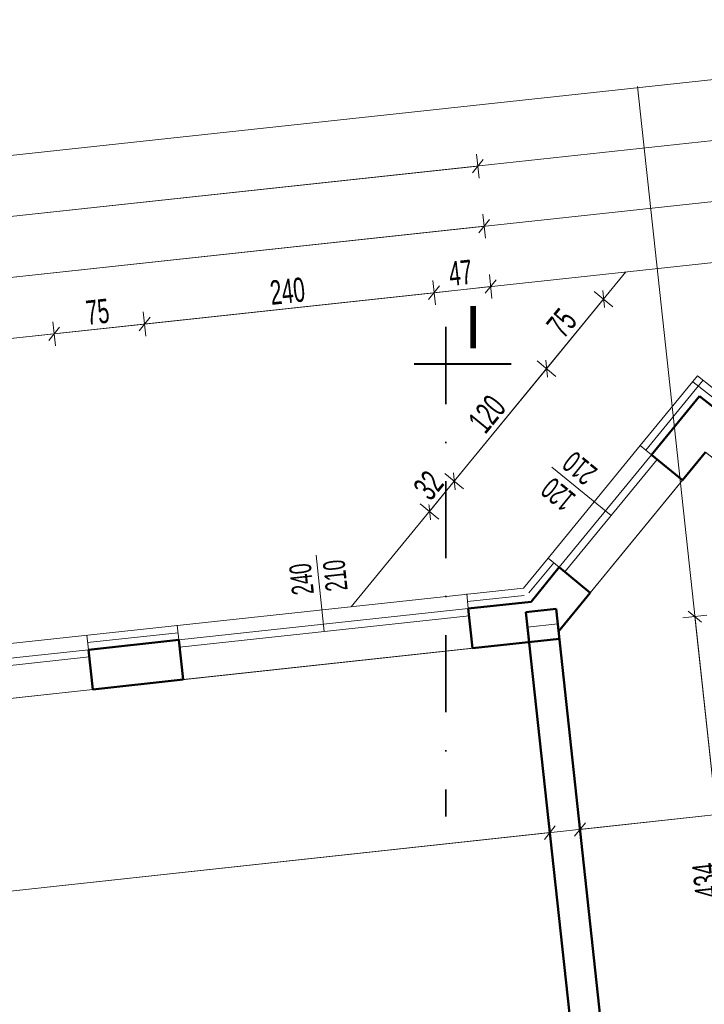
# Model space of a CAD drawing. Header units: millimetres. Extents: x 72202 to 304796, y 21658 to 519946.
# Tile 57 of 139: x 195293 to 195857, y 209859 to 210671. Entities that reach past the tile are written whole.
import ezdxf

# ---------------------------------------------------------------- set-up
doc = ezdxf.new("R2010")
doc.units = ezdxf.units.MM
doc.linetypes.add('ACAD_ISO10W100', pattern=[18.5, 12, -3, 0.5, -3])
doc.linetypes.add('DASHDOT', pattern=[25.4, 12.7, -6.35, 0, -6.35])
doc.layers.get('0').update_dxf_attribs({"color": 253})
doc.layers.get('Defpoints').update_dxf_attribs({"color": 253})
for name, color, linetype, lineweight in [('DRZWI I OKNA OPISY', 253, 'Continuous', 9), ('kreskowanie', 253, 'Continuous', 5), ('linia - gruba - projektowana', 253, 'Continuous', 50), ('LINIA CIENKA', 7, 'Continuous', 13), ('LINIA KRESKOWANIE', 253, 'Continuous', 5), ('LINIA WYMIAROWANIE', 253, 'Continuous', 9), ('ściana_istniejąca', 253, 'Continuous', 35)]:
    doc.layers.add(name, color=color, linetype=linetype, lineweight=lineweight)
doc.layers.add('LINIA-NIE DRUKOWAĆ', color=253, linetype='Continuous', lineweight=20, plot=False)
doc.styles.add('simplex', font='arial.ttf')
doc.styles.get("Standard").update_dxf_attribs({"font": 'ARIALN.TTF', "width": 0.75})
doc.linetypes.add('GRADZINOWANIE', pattern='A,0.00254,-2.54,[134,ltypeshp.shx,S=2.54,R=0,X=-2.54,Y=0],-5.08,[134,ltypeshp.shx,S=2.54,R=180,X=2.54,Y=0],-2.54', length=10.16254)
doc.dimstyles.new('sebek100', dxfattribs={"dimtxt": 17, "dimasz": 10, "dimexe": 10, "dimexo": 20, "dimgap": 4, "dimtad": 1, "dimrnd": 0.5, "dimtxsty": 'Standard', "dimblk": 'OBLIQUE', "dimcen": 8, "dimclre": 1, "dimazin": 0, "dimtm": 1e-09, "dimtfac": 1, "dimtix": 1, "dimtmove": 1, "dimatfit": 3, "dimldrblk": 'zas', "dimfxl": 10, "dimfxlon": 1, "dimtolj": 2, "dimlwd": -1, "dimlwe": -1, "dimarcsym": 0})

# ---------------------------------------------------------------- blocks, each defined once
blk = doc.blocks.new('_Oblique')
at = {"color": 0, "linetype": 'ByBlock', "lineweight": -2}
blk.add_line((-0.5, -0.5), (0.5, 0.5), dxfattribs=at)
blk = doc.blocks.new('*D255')
at = {"layer": 'Defpoints', "color": 0, "lineweight": -3, "ltscale": 1.2, "transparency": 16777216}
blk.add_point((195765.29, 221218.85), dxfattribs=at)
at = {"layer": 'LINIA WYMIAROWANIE', "color": 1, "ltscale": 1.2, "transparency": 16777216}
for p, q in [((195765.29, 41859.9), (195765.29, 41844.9)), ((195793.29, 41854.9), (195793.29, 41844.9))]:
    blk.add_line(p, q, dxfattribs=at)
at = {"layer": 'LINIA WYMIAROWANIE', "color": 0, "ltscale": 1.2, "transparency": 16777216}
blk.add_line((195793.29, 41854.9), (195765.29, 41854.9), dxfattribs=at)
at = {"layer": 'LINIA WYMIAROWANIE', "color": 0, "ltscale": 1.2, "transparency": 16777216, "xscale": 10, "yscale": 10, "zscale": 10, "rotation": 180}
blk.add_blockref('_Oblique', (195765.29, 41854.9), dxfattribs=at)
at = {"layer": 'LINIA WYMIAROWANIE', "color": 0, "ltscale": 1.2, "transparency": 16777216, "xscale": 10, "yscale": 10, "zscale": 10}
blk.add_blockref('_Oblique', (195793.29, 41854.9), dxfattribs=at)
at = {"layer": 'LINIA WYMIAROWANIE', "color": 0, "lineweight": -3, "ltscale": 1.2, "transparency": 16777216, "insert": (195779.29, 41868.09), "char_height": 18, "attachment_point": 5, "bg_fill": 3, "box_fill_scale": 1.1, "bg_fill_color": 256, "bg_fill_true_color": 13158600, "bg_fill_transparency": 0}
blk.add_mtext('\\A2;28', dxfattribs=at)
at = {"layer": 'Defpoints', "color": 0, "lineweight": -3, "ltscale": 1.2, "transparency": 16777216}
for p in [(195765.29, 41854.9), (195793.29, 41854.9)]:
    blk.add_point(p, dxfattribs=at)
blk = doc.blocks.new('zas')
blk = doc.blocks.new('*D257')
at = {"layer": 'Defpoints', "color": 0, "lineweight": -3, "ltscale": 1.2, "transparency": 16777216}
blk.add_point((195765.29, 231441.87), dxfattribs=at)
at = {"layer": 'LINIA WYMIAROWANIE', "color": 1, "ltscale": 1.2, "transparency": 16777216}
for p, q in [((195765.29, 52082.93), (195765.29, 52067.93)), ((195793.29, 52077.93), (195793.29, 52067.93))]:
    blk.add_line(p, q, dxfattribs=at)
at = {"layer": 'LINIA WYMIAROWANIE', "color": 0, "ltscale": 1.2, "transparency": 16777216}
blk.add_line((195793.29, 52077.93), (195765.29, 52077.93), dxfattribs=at)
at = {"layer": 'LINIA WYMIAROWANIE', "color": 0, "ltscale": 1.2, "transparency": 16777216, "xscale": 10, "yscale": 10, "zscale": 10, "rotation": 180}
blk.add_blockref('_Oblique', (195765.29, 52077.93), dxfattribs=at)
at = {"layer": 'LINIA WYMIAROWANIE', "color": 0, "ltscale": 1.2, "transparency": 16777216, "xscale": 10, "yscale": 10, "zscale": 10}
blk.add_blockref('_Oblique', (195793.29, 52077.93), dxfattribs=at)
at = {"layer": 'LINIA WYMIAROWANIE', "color": 0, "lineweight": -3, "ltscale": 1.2, "transparency": 16777216, "insert": (195779.29, 52091.12), "char_height": 18, "attachment_point": 5, "bg_fill": 3, "box_fill_scale": 1.1, "bg_fill_color": 256, "bg_fill_true_color": 13158600, "bg_fill_transparency": 0}
blk.add_mtext('\\A2;28', dxfattribs=at)
at = {"layer": 'Defpoints', "color": 0, "lineweight": -3, "ltscale": 1.2, "transparency": 16777216}
for p in [(195765.29, 52077.93), (195793.29, 52077.93)]:
    blk.add_point(p, dxfattribs=at)
blk = doc.blocks.new('*D488')
at = {"layer": 'Defpoints', "color": 0, "lineweight": -3, "ltscale": 4, "transparency": 16777216}
for p in [(195321.24, 210411.81), (195348.17, 210163.14), (195109.55, 210137.51)]:
    blk.add_point(p, dxfattribs=at)
at = {"layer": 'LINIA WYMIAROWANIE', "color": 1, "ltscale": 4, "transparency": 16777216}
for p, q in [((195322.31, 210401.87), (195320.16, 210421.75)), ((195083.71, 210376.02), (195081.56, 210395.91))]:
    blk.add_line(p, q, dxfattribs=at)
at = {"layer": 'LINIA WYMIAROWANIE', "color": 0, "ltscale": 4, "transparency": 16777216}
blk.add_line((195082.63, 210385.97), (195321.24, 210411.81), dxfattribs=at)
at = {"layer": 'LINIA WYMIAROWANIE', "color": 0, "ltscale": 4, "transparency": 16777216, "xscale": 10, "yscale": 10, "zscale": 10}
for p, rotation in [((195321.24, 210411.81), 6.182016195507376), ((195082.63, 210385.97), 186.1820161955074)]:
    blk.add_blockref('_Oblique', p, dxfattribs=dict(at, rotation=rotation))
at = {"layer": 'LINIA WYMIAROWANIE', "color": 0, "lineweight": -3, "ltscale": 4, "transparency": 16777216, "insert": (195200.41, 210413.02), "char_height": 20, "attachment_point": 5, "rotation": 6.18202, "bg_fill": 3, "box_fill_scale": 1.1, "bg_fill_color": 256, "bg_fill_true_color": 13158600, "bg_fill_transparency": 0}
blk.add_mtext('\\A2;240', dxfattribs=at)
blk = doc.blocks.new('*D489')
at = {"layer": 'Defpoints', "color": 0, "lineweight": -3, "ltscale": 4, "transparency": 16777216}
for p in [(195395.8, 210419.89), (195422.71, 210171.43), (195348.17, 210163.14)]:
    blk.add_point(p, dxfattribs=at)
at = {"layer": 'LINIA WYMIAROWANIE', "color": 1, "ltscale": 4, "transparency": 16777216}
for p, q in [((195396.88, 210409.95), (195394.72, 210429.83)), ((195322.31, 210401.87), (195320.16, 210421.75))]:
    blk.add_line(p, q, dxfattribs=at)
at = {"layer": 'LINIA WYMIAROWANIE', "color": 0, "ltscale": 4, "transparency": 16777216}
blk.add_line((195321.24, 210411.81), (195395.8, 210419.89), dxfattribs=at)
at = {"layer": 'LINIA WYMIAROWANIE', "color": 0, "ltscale": 4, "transparency": 16777216, "xscale": 10, "yscale": 10, "zscale": 10}
for p, rotation in [((195395.8, 210419.89), 6.182016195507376), ((195321.24, 210411.81), 186.1820161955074)]:
    blk.add_blockref('_Oblique', p, dxfattribs=dict(at, rotation=rotation))
at = {"layer": 'LINIA WYMIAROWANIE', "color": 0, "lineweight": -3, "ltscale": 4, "transparency": 16777216, "insert": (195356.99, 210429.94), "char_height": 20, "attachment_point": 5, "rotation": 6.18202, "bg_fill": 3, "box_fill_scale": 1.1, "bg_fill_color": 256, "bg_fill_true_color": 13158600, "bg_fill_transparency": 0}
blk.add_mtext('\\A2;75', dxfattribs=at)
blk = doc.blocks.new('*D490')
at = {"layer": 'Defpoints', "color": 0, "lineweight": -3, "ltscale": 4, "transparency": 16777216}
for p in [(195634.41, 210445.73), (195661.35, 210196.94), (195422.71, 210171.43)]:
    blk.add_point(p, dxfattribs=at)
at = {"layer": 'LINIA WYMIAROWANIE', "color": 1, "ltscale": 4, "transparency": 16777216}
for p, q in [((195635.48, 210435.79), (195633.33, 210455.67)), ((195396.88, 210409.95), (195394.72, 210429.83))]:
    blk.add_line(p, q, dxfattribs=at)
at = {"layer": 'LINIA WYMIAROWANIE', "color": 0, "ltscale": 4, "transparency": 16777216}
blk.add_line((195395.8, 210419.89), (195634.41, 210445.73), dxfattribs=at)
at = {"layer": 'LINIA WYMIAROWANIE', "color": 0, "ltscale": 4, "transparency": 16777216, "xscale": 10, "yscale": 10, "zscale": 10}
for p, rotation in [((195634.41, 210445.73), 6.182016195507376), ((195395.8, 210419.89), 186.1820161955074)]:
    blk.add_blockref('_Oblique', p, dxfattribs=dict(at, rotation=rotation))
at = {"layer": 'LINIA WYMIAROWANIE', "color": 0, "lineweight": -3, "ltscale": 4, "transparency": 16777216, "insert": (195513.57, 210446.94), "char_height": 20, "attachment_point": 5, "rotation": 6.18202, "bg_fill": 3, "box_fill_scale": 1.1, "bg_fill_color": 256, "bg_fill_true_color": 13158600, "bg_fill_transparency": 0}
blk.add_mtext('\\A2;240', dxfattribs=at)
blk = doc.blocks.new('*D491')
at = {"layer": 'Defpoints', "color": 0, "lineweight": -3, "ltscale": 4, "transparency": 16777216}
for p in [(195681.09, 210450.79), (195708.04, 210201.98), (195661.35, 210196.94)]:
    blk.add_point(p, dxfattribs=at)
at = {"layer": 'LINIA WYMIAROWANIE', "color": 1, "ltscale": 4, "transparency": 16777216}
for p, q in [((195682.17, 210440.85), (195680.02, 210460.73)), ((195635.48, 210435.79), (195633.33, 210455.67))]:
    blk.add_line(p, q, dxfattribs=at)
at = {"layer": 'LINIA WYMIAROWANIE', "color": 0, "ltscale": 4, "transparency": 16777216}
blk.add_line((195634.41, 210445.73), (195681.09, 210450.79), dxfattribs=at)
at = {"layer": 'LINIA WYMIAROWANIE', "color": 0, "ltscale": 4, "transparency": 16777216, "xscale": 10, "yscale": 10, "zscale": 10}
for p, rotation in [((195681.09, 210450.79), 6.182016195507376), ((195634.41, 210445.73), 186.1820161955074)]:
    blk.add_blockref('_Oblique', p, dxfattribs=dict(at, rotation=rotation))
at = {"layer": 'LINIA WYMIAROWANIE', "color": 0, "lineweight": -3, "ltscale": 4, "transparency": 16777216, "insert": (195656.24, 210462.18), "char_height": 20, "attachment_point": 5, "rotation": 6.18202, "bg_fill": 3, "box_fill_scale": 1.1, "bg_fill_color": 256, "bg_fill_true_color": 13158600, "bg_fill_transparency": 0}
blk.add_mtext('\\A2;47', dxfattribs=at)
blk = doc.blocks.new('*D470')
at = {"layer": 'Defpoints', "color": 0, "lineweight": -3, "ltscale": 4, "transparency": 16777216}
for p in [(195670.48, 210550.04), (195702.68, 210251.71), (194700.03, 210143.5)]:
    blk.add_point(p, dxfattribs=at)
at = {"layer": 'LINIA WYMIAROWANIE', "color": 1, "ltscale": 4, "transparency": 16777216}
for p, q in [((195671.55, 210540.09), (195669.41, 210559.98)), ((194668.91, 210431.89), (194666.76, 210451.77))]:
    blk.add_line(p, q, dxfattribs=at)
at = {"layer": 'LINIA WYMIAROWANIE', "color": 0, "ltscale": 4, "transparency": 16777216}
blk.add_line((194667.84, 210441.83), (195670.48, 210550.04), dxfattribs=at)
at = {"layer": 'LINIA WYMIAROWANIE', "color": 0, "ltscale": 4, "transparency": 16777216, "xscale": 10, "yscale": 10, "zscale": 10}
for p, rotation in [((195670.48, 210550.04), 6.159668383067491), ((194667.84, 210441.83), 186.1596683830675)]:
    blk.add_blockref('_Oblique', p, dxfattribs=dict(at, rotation=rotation))
at = {"layer": 'LINIA WYMIAROWANIE', "color": 0, "lineweight": -3, "ltscale": 4, "transparency": 16777216, "insert": (195167.63, 210510.06), "char_height": 20, "attachment_point": 5, "rotation": 6.15967, "bg_fill": 3, "box_fill_scale": 1.1, "bg_fill_color": 256, "bg_fill_true_color": 13158600, "bg_fill_transparency": 0}
blk.add_mtext('\\A2;1009', dxfattribs=at)
blk = doc.blocks.new('*D512')
at = {"layer": 'Defpoints', "color": 0, "lineweight": -3, "ltscale": 4, "transparency": 16777216}
for p in [(195675.74, 210500.5), (195717.87, 210111.59), (194759.37, 210013.39)]:
    blk.add_point(p, dxfattribs=at)
at = {"layer": 'LINIA WYMIAROWANIE', "color": 1, "ltscale": 4, "transparency": 16777216}
for p, q in [((195676.82, 210490.56), (195674.67, 210510.44)), ((194718.92, 210386.8), (194716.77, 210406.69))]:
    blk.add_line(p, q, dxfattribs=at)
at = {"layer": 'LINIA WYMIAROWANIE', "color": 0, "ltscale": 4, "transparency": 16777216}
blk.add_line((194717.85, 210396.75), (195675.74, 210500.5), dxfattribs=at)
at = {"layer": 'LINIA WYMIAROWANIE', "color": 0, "ltscale": 4, "transparency": 16777216, "xscale": 10, "yscale": 10, "zscale": 10}
for p, rotation in [((195675.74, 210500.5), 6.182017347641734), ((194717.85, 210396.75), 186.1820173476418)]:
    blk.add_blockref('_Oblique', p, dxfattribs=dict(at, rotation=rotation))
at = {"layer": 'LINIA WYMIAROWANIE', "color": 0, "lineweight": -3, "ltscale": 4, "transparency": 16777216, "insert": (195195.07, 210464.55), "char_height": 20, "attachment_point": 5, "rotation": 6.18202, "bg_fill": 3, "box_fill_scale": 1.1, "bg_fill_color": 256, "bg_fill_true_color": 13158600, "bg_fill_transparency": 0}
blk.add_mtext('\\A2;963,5', dxfattribs=at)
blk = doc.blocks.new('*D519')
at = {"layer": 'Defpoints', "color": 0, "lineweight": -3, "ltscale": 4, "transparency": 16777216}
for p in [(195727.15, 210383.05), (195851.52, 210377.04), (195804.49, 210319.66)]:
    blk.add_point(p, dxfattribs=at)
at = {"layer": 'LINIA WYMIAROWANIE', "color": 1, "ltscale": 4, "transparency": 16777216}
for p, q in [((195781.91, 210434.09), (195766.45, 210446.77)), ((195734.89, 210376.71), (195719.42, 210389.39))]:
    blk.add_line(p, q, dxfattribs=at)
at = {"layer": 'LINIA WYMIAROWANIE', "color": 0, "ltscale": 4, "transparency": 16777216}
blk.add_line((195774.18, 210440.43), (195727.15, 210383.05), dxfattribs=at)
at = {"layer": 'LINIA WYMIAROWANIE', "color": 0, "ltscale": 4, "transparency": 16777216, "xscale": 10, "yscale": 10, "zscale": 10}
for p, rotation in [((195774.18, 210440.43), 50.66166120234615), ((195727.15, 210383.05), 230.6616612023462)]:
    blk.add_blockref('_Oblique', p, dxfattribs=dict(at, rotation=rotation))
at = {"layer": 'LINIA WYMIAROWANIE', "color": 0, "lineweight": -3, "ltscale": 4, "transparency": 16777216, "insert": (195739.71, 210420.72), "char_height": 20, "attachment_point": 5, "rotation": 50.66166, "bg_fill": 3, "box_fill_scale": 1.1, "bg_fill_color": 256, "bg_fill_true_color": 13158600, "bg_fill_transparency": 0}
blk.add_mtext('\\A2;75', dxfattribs=at)
blk = doc.blocks.new('*D520')
at = {"layer": 'Defpoints', "color": 0, "lineweight": -3, "ltscale": 4, "transparency": 16777216}
for p in [(195804.49, 210319.66), (195651.08, 210290.24), (195728.43, 210226.85)]:
    blk.add_point(p, dxfattribs=at)
at = {"layer": 'LINIA WYMIAROWANIE', "color": 1, "ltscale": 4, "transparency": 16777216}
for p, q in [((195734.89, 210376.71), (195719.42, 210389.39)), ((195658.82, 210283.9), (195643.35, 210296.58))]:
    blk.add_line(p, q, dxfattribs=at)
at = {"layer": 'LINIA WYMIAROWANIE', "color": 0, "ltscale": 4, "transparency": 16777216}
blk.add_line((195727.15, 210383.05), (195651.08, 210290.24), dxfattribs=at)
at = {"layer": 'LINIA WYMIAROWANIE', "color": 0, "ltscale": 4, "transparency": 16777216, "xscale": 10, "yscale": 10, "zscale": 10}
for p, rotation in [((195727.15, 210383.05), 50.66166120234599), ((195651.08, 210290.24), 230.661661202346)]:
    blk.add_blockref('_Oblique', p, dxfattribs=dict(at, rotation=rotation))
at = {"layer": 'LINIA WYMIAROWANIE', "color": 0, "lineweight": -3, "ltscale": 4, "transparency": 16777216, "insert": (195678.13, 210345.65), "char_height": 20, "attachment_point": 5, "rotation": 50.66166, "bg_fill": 3, "box_fill_scale": 1.1, "bg_fill_color": 256, "bg_fill_true_color": 13158600, "bg_fill_transparency": 0}
blk.add_mtext('\\A2;120', dxfattribs=at)
blk = doc.blocks.new('*D521')
at = {"layer": 'Defpoints', "color": 0, "lineweight": -3, "ltscale": 4, "transparency": 16777216}
for p in [(195728.43, 210226.85), (195708.04, 210201.98)]:
    blk.add_point(p, dxfattribs=at)
at = {"layer": 'LINIA WYMIAROWANIE', "color": 0, "ltscale": 4, "transparency": 16777216}
blk.add_line((195651.08, 210290.24), (195630.7, 210265.37), dxfattribs=at)
at = {"layer": 'LINIA WYMIAROWANIE', "color": 1, "ltscale": 4, "transparency": 16777216}
for p, q in [((195658.82, 210283.9), (195643.35, 210296.58)), ((195638.44, 210259.03), (195622.97, 210271.71))]:
    blk.add_line(p, q, dxfattribs=at)
at = {"layer": 'LINIA WYMIAROWANIE', "color": 0, "ltscale": 4, "transparency": 16777216, "xscale": 10, "yscale": 10, "zscale": 10}
for p, rotation in [((195651.08, 210290.24), 50.66166120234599), ((195630.7, 210265.37), 230.661661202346)]:
    blk.add_blockref('_Oblique', p, dxfattribs=dict(at, rotation=rotation))
at = {"layer": 'LINIA WYMIAROWANIE', "color": 0, "lineweight": -3, "ltscale": 4, "transparency": 16777216, "insert": (195629.9, 210286.81), "char_height": 20, "attachment_point": 5, "rotation": 50.66166, "bg_fill": 3, "box_fill_scale": 1.1, "bg_fill_color": 256, "bg_fill_true_color": 13158600, "bg_fill_transparency": 0}
blk.add_mtext('\\A2;32', dxfattribs=at)
at = {"layer": 'Defpoints', "color": 0, "lineweight": -3, "ltscale": 4, "transparency": 16777216}
blk.add_point((195630.7, 210265.37), dxfattribs=at)
blk = doc.blocks.new('*D522')
at = {"layer": 'Defpoints', "color": 0, "lineweight": -3, "ltscale": 4, "transparency": 16777216}
for p in [(195971.72, 210409.54), (195851.52, 210377.04), (195909.75, 210331.06)]:
    blk.add_point(p, dxfattribs=at)
at = {"layer": 'LINIA WYMIAROWANIE', "color": 1, "ltscale": 4, "transparency": 16777216}
for p, q in [((195910.4, 210451.59), (195919.69, 210463.36)), ((195968.62, 210405.61), (195977.92, 210417.39))]:
    blk.add_line(p, q, dxfattribs=at)
at = {"layer": 'LINIA WYMIAROWANIE', "color": 0, "ltscale": 4, "transparency": 16777216}
blk.add_line((195913.5, 210455.52), (195971.72, 210409.54), dxfattribs=at)
at = {"layer": 'LINIA WYMIAROWANIE', "color": 0, "ltscale": 4, "transparency": 16777216, "xscale": 10, "yscale": 10, "zscale": 10}
for p, rotation in [((195913.5, 210455.52), 141.7023734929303), ((195971.72, 210409.54), 321.7023734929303)]:
    blk.add_blockref('_Oblique', p, dxfattribs=dict(at, rotation=rotation))
at = {"layer": 'LINIA WYMIAROWANIE', "color": 0, "lineweight": -3, "ltscale": 4, "transparency": 16777216, "insert": (195950.76, 210442.85), "char_height": 18, "attachment_point": 5, "rotation": 321.70237, "bg_fill": 3, "box_fill_scale": 1.1, "bg_fill_color": 256, "bg_fill_true_color": 13158600, "bg_fill_transparency": 0}
blk.add_mtext('\\A2;75', dxfattribs=at)
blk = doc.blocks.new('*D525')
at = {"layer": 'Defpoints', "color": 0, "lineweight": -3, "ltscale": 4, "transparency": 16777216}
for p in [(195712.9, 210157.51), (194755, 210053.75), (195729.91, 210000.43)]:
    blk.add_point(p, dxfattribs=at)
at = {"layer": 'LINIA WYMIAROWANIE', "color": 0, "ltscale": 4, "transparency": 16777216}
blk.add_line((194772.01, 209896.67), (195729.91, 210000.43), dxfattribs=at)
at = {"layer": 'LINIA WYMIAROWANIE', "color": 1, "ltscale": 4, "transparency": 16777216}
for p, q in [((195729.37, 210005.4), (195730.99, 209990.49)), ((194771.47, 209901.64), (194773.09, 209886.73))]:
    blk.add_line(p, q, dxfattribs=at)
at = {"layer": 'LINIA WYMIAROWANIE', "color": 0, "ltscale": 4, "transparency": 16777216, "xscale": 10, "yscale": 10, "zscale": 10}
for p, rotation in [((195729.91, 210000.43), 6.182017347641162), ((194772.01, 209896.67), 186.1820173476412)]:
    blk.add_blockref('_Oblique', p, dxfattribs=dict(at, rotation=rotation))
at = {"layer": 'LINIA WYMIAROWANIE', "color": 0, "lineweight": -3, "ltscale": 4, "transparency": 16777216, "insert": (195249.24, 209964.47), "char_height": 20, "attachment_point": 5, "rotation": 6.18202, "bg_fill": 3, "box_fill_scale": 1.1, "bg_fill_color": 256, "bg_fill_true_color": 13158600, "bg_fill_transparency": 0}
blk.add_mtext('\\A2;963,5', dxfattribs=at)
blk = doc.blocks.new('*D526')
at = {"layer": 'Defpoints', "color": 0, "lineweight": -3, "ltscale": 4, "transparency": 16777216}
for p in [(196020.47, 210103.76), (195747.07, 210074.15), (196028.17, 210032.73)]:
    blk.add_point(p, dxfattribs=at)
at = {"layer": 'LINIA WYMIAROWANIE', "color": 0, "ltscale": 4, "transparency": 16777216}
blk.add_line((195754.77, 210003.12), (196028.17, 210032.73), dxfattribs=at)
at = {"layer": 'LINIA WYMIAROWANIE', "ltscale": 4, "transparency": 16777216}
for p, q in [((196027.63, 210037.7), (196029.24, 210022.79)), ((195754.23, 210008.09), (195755.84, 209993.18))]:
    blk.add_line(p, q, dxfattribs=at)
at = {"layer": 'LINIA WYMIAROWANIE', "color": 0, "ltscale": 4, "transparency": 16777216, "xscale": 10, "yscale": 10, "zscale": 10}
for p, rotation in [((196028.17, 210032.73), 6.182017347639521), ((195754.77, 210003.12), 186.1820173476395)]:
    blk.add_blockref('_Oblique', p, dxfattribs=dict(at, rotation=rotation))
at = {"layer": 'LINIA WYMIAROWANIE', "color": 0, "lineweight": -3, "ltscale": 4, "transparency": 16777216, "insert": (195889.94, 210032.05), "char_height": 20, "attachment_point": 5, "rotation": 6.18202, "bg_fill": 3, "box_fill_scale": 1.1, "bg_fill_color": 256, "bg_fill_true_color": 13158600, "bg_fill_transparency": 0}
blk.add_mtext('\\A2;275', dxfattribs=at)
blk = doc.blocks.new('*D536')
at = {"layer": 'Defpoints', "color": 0, "lineweight": -3, "ltscale": 4, "transparency": 16777216}
for p in [(195737.08, 210166.41), (195896.18, 209746.86), (195783.84, 209734.69)]:
    blk.add_point(p, dxfattribs=at)
at = {"layer": 'LINIA WYMIAROWANIE', "color": 1, "ltscale": 4, "transparency": 16777216}
for p, q in [((195839.48, 210177.51), (195859.36, 210179.66)), ((195886.24, 209745.78), (195906.13, 209747.93))]:
    blk.add_line(p, q, dxfattribs=at)
at = {"layer": 'LINIA WYMIAROWANIE', "color": 0, "ltscale": 4, "transparency": 16777216}
blk.add_line((195849.42, 210178.58), (195896.18, 209746.86), dxfattribs=at)
at = {"layer": 'LINIA WYMIAROWANIE', "color": 0, "ltscale": 4, "transparency": 16777216, "xscale": 10, "yscale": 10, "zscale": 10}
for p, rotation in [((195849.42, 210178.58), 96.18201734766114), ((195896.18, 209746.86), 276.1820173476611)]:
    blk.add_blockref('_Oblique', p, dxfattribs=dict(at, rotation=rotation))
at = {"layer": 'LINIA WYMIAROWANIE', "color": 0, "lineweight": -3, "ltscale": 4, "transparency": 16777216, "insert": (195858.67, 209961.19), "char_height": 20, "attachment_point": 5, "rotation": 96.18202, "bg_fill": 3, "box_fill_scale": 1.1, "bg_fill_color": 256, "bg_fill_true_color": 13158600, "bg_fill_transparency": 0}
blk.add_mtext('\\A2;434', dxfattribs=at)

msp = doc.modelspace()

# ---------------------------------------------------------------- linework, layer by layer
at = {"layer": 'linia - gruba - projektowana'}
for p, q in [((195813.774, 210312.05), (195853.333, 210360.316)), ((195902.31, 210321.64), (195853.333, 210360.316)), ((195839.297, 210291.131), (195858.314, 210314.334)), ((195839.297, 210291.131), (195813.774, 210312.05)), ((195714.454, 210190.87), (195737.706, 210219.24)), ((195662.616, 210185.255), (195714.454, 210190.87)), ((195662.616, 210185.255), (195666.169, 210152.447)), ((195710.204, 210182.363), (195735.058, 210185.055)), ((195710.204, 210182.363), (195712.896, 210157.508)), ((195666.169, 210152.447), (195737.751, 210160.2)), ((195349.447, 210151.333), (195424.011, 210159.41)), ((195424.011, 210159.41), (195427.565, 210126.602)), ((195349.447, 210151.333), (195353.001, 210118.525)), ((195353.001, 210118.525), (195427.565, 210126.602))]:
    msp.add_line(p, q, dxfattribs=at)
at = {"layer": 'LINIA CIENKA'}
for p, q in [((195804.493, 210319.657), (195851.522, 210377.037)), ((195909.747, 210331.058), (195851.522, 210377.037)), ((195813.774, 210312.05), (195804.493, 210319.657)), ((195708.044, 210201.98), (195728.425, 210226.847)), ((195737.706, 210219.24), (195728.425, 210226.847)), ((195708.044, 210201.98), (194705.401, 210093.772)), ((195662.616, 210185.255), (195661.318, 210197.279)), ((195662.616, 210185.255), (195424.011, 210159.41)), ((195663.262, 210179.29), (195424.657, 210153.445)), ((195424.011, 210159.41), (195422.714, 210171.434)), ((195349.447, 210151.333), (195348.15, 210163.357)), ((195666.169, 210152.447), (195427.565, 210126.602)), ((195110.843, 210125.489), (195349.447, 210151.333)), ((195111.489, 210119.523), (195350.093, 210145.368)), ((195353.001, 210118.525), (195114.397, 210092.68))]:
    msp.add_line(p, q, dxfattribs=at)
at = {"layer": 'LINIA KRESKOWANIE', "linetype": 'GRADZINOWANIE', "ltscale": 0.6}
for p, q in [((195809.134, 210315.853), (195856.163, 210373.233)), ((195906.028, 210326.349), (195847.804, 210372.328)), ((195712.685, 210198.177), (195733.066, 210223.044)), ((195708.688, 210196.015), (195661.998, 210190.976)), ((195423.384, 210165.224), (195348.817, 210157.177))]:
    msp.add_line(p, q, dxfattribs=at)
at = {"layer": 'LINIA WYMIAROWANIE', "color": 4, "ltscale": 1.2}
for q in [(195711.55, 210169.935), (195737.751, 210160.2)]:
    msp.add_line((195736.404, 210172.628), q, dxfattribs=at)
msp.add_lwpolyline([(195710.204, 210182.363), (195712.896, 210157.508), (195737.751, 210160.2), (195735.058, 210185.055), (195710.204, 210182.363)], dxfattribs=at)

# ---------------------------------------------------------------- dimensions: what is measured, and where the dimension line sits
at = {"layer": 'LINIA WYMIAROWANIE', "lineweight": -3, "ltscale": 1.2}
dim = msp.add_linear_dim(base=(195765.292, 41854.897), p1=(195793.292, 41854.897), p2=(195765.292, 221218.846), dimstyle='sebek100', override={"dimtxt": 18, "dimrnd": 0, "dimfxl": 5, "dimtfill": 1, "dimarcsym": 2}, dxfattribs=at)
dim.commit()
dim.dimension.update_dxf_attribs({"geometry": '*D255', "text_midpoint": (195779.292, 41868.088)})

# ---------------------------------------------------------------- next in the draw order: dimensions: what is measured, and where the dimension line sits
dim = msp.add_linear_dim(base=(195765.292, 52077.926), p1=(195793.292, 52077.926), p2=(195765.292, 231441.874), dimstyle='sebek100', override={"dimtxt": 18, "dimrnd": 0, "dimfxl": 5, "dimtfill": 1, "dimarcsym": 2}, dxfattribs=at)
dim.commit()
dim.dimension.update_dxf_attribs({"geometry": '*D257', "text_midpoint": (195779.292, 52091.116)})

# ---------------------------------------------------------------- next in the draw order: linework, layer by layer
at = {"layer": 'linia - gruba - projektowana'}
for p, q in [((195763.229, 210198.322), (195737.706, 210219.24)), ((195737.077, 210166.414), (195763.229, 210198.322)), ((195735.058, 210185.055), (195783.841, 209734.689)), ((195710.204, 210182.363), (195758.986, 209731.997))]:
    msp.add_line(p, q, dxfattribs=at)
at = {"layer": 'LINIA CIENKA'}
for p, q in [((195804.493, 210319.657), (195728.425, 210226.847)), ((195813.774, 210312.05), (195737.706, 210219.24)), ((195818.415, 210308.247), (195742.347, 210215.437)), ((195763.229, 210198.322), (195839.297, 210291.131))]:
    msp.add_line(p, q, dxfattribs=at)
at = {"layer": 'LINIA-NIE DRUKOWAĆ'}
for p, q in [((194214.956, 210442.858), (198960.201, 210956.85)), ((194220.341, 210393.149), (198965.585, 210907.141)), ((194225.725, 210343.44), (198970.969, 210857.432)), ((194231.11, 210293.731), (198976.354, 210807.722)), ((195792.57, 210462.864), (195566.201, 210186.672))]:
    msp.add_line(p, q, dxfattribs=at)
for points in [[(195805.917, 209530.881), (195737.077, 210166.414), (195858.314, 210314.334), (196010.698, 210193.998), (196079.317, 209560.495), (195805.917, 209530.881)], [(195712.896, 210157.508), (194754.999, 210053.751), (194823.165, 209424.432), (195752.231, 209525.066), (195740.923, 209629.456), (195767.766, 209632.363), (195769.778, 209632.363), (195712.896, 210157.508)]]:
    msp.add_lwpolyline(points, dxfattribs=at)

# ---------------------------------------------------------------- next in the draw order: dimensions: what is measured, and where the dimension line sits
at = {"layer": 'LINIA WYMIAROWANIE', "lineweight": -3, "ltscale": 4}
dim = msp.add_linear_dim(base=(195321.238, 210411.81), p1=(195109.545, 210137.512), p2=(195348.173, 210163.142), angle=186.182016, dimstyle='sebek100', override={"dimtxt": 20, "dimrnd": 0, "dimtfill": 1, "dimarcsym": 2}, dxfattribs=at)
dim.commit()
dim.dimension.update_dxf_attribs({"geometry": '*D488', "text_midpoint": (195200.405, 210413.017)})

# ---------------------------------------------------------------- next in the draw order: dimensions: what is measured, and where the dimension line sits
dim = msp.add_linear_dim(base=(195395.802, 210419.887), p1=(195348.173, 210163.142), p2=(195422.714, 210171.434), angle=186.182016, dimstyle='sebek100', override={"dimtxt": 20, "dimrnd": 0, "dimtfill": 1, "dimarcsym": 2}, dxfattribs=at)
dim.commit()
dim.dimension.update_dxf_attribs({"geometry": '*D489', "text_midpoint": (195356.994, 210429.937)})

# ---------------------------------------------------------------- next in the draw order: dimensions: what is measured, and where the dimension line sits
dim = msp.add_linear_dim(base=(195634.406, 210445.732), p1=(195422.714, 210171.434), p2=(195661.354, 210196.941), angle=186.182016, dimstyle='sebek100', override={"dimtxt": 20, "dimrnd": 0, "dimtfill": 1, "dimarcsym": 2}, dxfattribs=at)
dim.commit()
dim.dimension.update_dxf_attribs({"geometry": '*D490', "text_midpoint": (195513.574, 210446.938)})

# ---------------------------------------------------------------- next in the draw order: dimensions: what is measured, and where the dimension line sits
dim = msp.add_linear_dim(base=(195681.094, 210450.789), p1=(195661.354, 210196.941), p2=(195708.044, 210201.98), angle=186.182016, text='47', dimstyle='sebek100', override={"dimtxt": 20, "dimrnd": 0, "dimtfill": 1, "dimarcsym": 2}, dxfattribs=at)
dim.commit()
dim.dimension.update_dxf_attribs({"geometry": '*D491', "text_midpoint": (195656.243, 210462.179)})

# ---------------------------------------------------------------- next in the draw order: dimensions: what is measured, and where the dimension line sits
dim = msp.add_aligned_dim(p1=(194700.034, 210143.499), p2=(195702.678, 210251.707), distance=300.063, text='1009', dimstyle='sebek100', override={"dimtxt": 20, "dimrnd": 0, "dimtfill": 1, "dimarcsym": 2}, dxfattribs=at)
dim.commit()
dim.dimension.update_dxf_attribs({"geometry": '*D470', "text_midpoint": (195167.635, 210510.062)})

# ---------------------------------------------------------------- next in the draw order: dimensions: what is measured, and where the dimension line sits
dim = msp.add_linear_dim(base=(195675.744, 210500.502), p1=(194759.37, 210013.393), p2=(195717.87, 210111.585), angle=186.182017, dimstyle='sebek100', override={"dimtxt": 20, "dimrnd": 0, "dimtfill": 1, "dimarcsym": 2}, dxfattribs=at)
dim.commit()
dim.dimension.update_dxf_attribs({"geometry": '*D512', "text_midpoint": (195195.07, 210464.55)})

# ---------------------------------------------------------------- next in the draw order: linework, layer by layer
at = {"layer": 'DRZWI I OKNA OPISY'}
msp.add_line((195543.959, 210166.367), (195537.18, 210229.188), dxfattribs=at)

# ---------------------------------------------------------------- next in the draw order: texts
at = {"layer": 'DRZWI I OKNA OPISY', "char_height": 18, "width": 130, "attachment_point": 5, "rotation": 96.159668}
for s, insert in [('240', (195525.252, 210209.458)), ('210', (195553.052, 210212.458))]:
    msp.add_mtext(s, dxfattribs=dict(at, insert=insert))
at = {"layer": 'kreskowanie', "color": 0, "linetype": 'ACAD_ISO10W100', "lineweight": 40, "ltscale": 12, "style": 'simplex'}
msp.add_text('I', height=35, dxfattribs=at).set_placement((195659.862, 210399.863))

# ---------------------------------------------------------------- next in the draw order: dimensions: what is measured, and where the dimension line sits
at = {"layer": 'LINIA WYMIAROWANIE', "lineweight": -3, "ltscale": 4}
dim = msp.add_aligned_dim(p1=(195851.522, 210377.037), p2=(195804.493, 210319.657), distance=-100, text='75', dimstyle='sebek100', override={"dimtxt": 20, "dimrnd": 0, "dimtfill": 1, "dimarcsym": 2}, dxfattribs=at)
dim.commit()
dim.dimension.update_dxf_attribs({"geometry": '*D519', "text_midpoint": (195739.706, 210420.719)})

# ---------------------------------------------------------------- next in the draw order: dimensions: what is measured, and where the dimension line sits
dim = msp.add_aligned_dim(p1=(195851.522, 210377.037), p2=(195909.747, 210331.058), distance=100, text='75', dimstyle='sebek100', override={"dimtxt": 18, "dimrnd": 0, "dimfxl": 5, "dimtfill": 1, "dimarcsym": 2}, dxfattribs=at)
dim.commit()
dim.dimension.update_dxf_attribs({"geometry": '*D522', "text_midpoint": (195950.761, 210442.85)})
dim = msp.add_linear_dim(base=(195651.084, 210290.237), p1=(195804.493, 210319.657), p2=(195728.425, 210226.847), angle=50.661661, dimstyle='sebek100', override={"dimtxt": 20, "dimrnd": 0, "dimtfill": 1, "dimarcsym": 2}, dxfattribs=at)
dim.commit()
dim.dimension.update_dxf_attribs({"geometry": '*D520', "text_midpoint": (195678.126, 210345.65)})

# ---------------------------------------------------------------- next in the draw order: linework, layer by layer
at = {"layer": 'kreskowanie', "color": 0, "linetype": 'ACAD_ISO10W100', "lineweight": 40, "ltscale": 12}
msp.add_line((195618.026, 210386.971), (195698.026, 210386.971), dxfattribs=at)
at = {"layer": 'LINIA-NIE DRUKOWAĆ'}
msp.add_line((195802.065, 210615.775), (195921.273, 209515.229), dxfattribs=at)

# ---------------------------------------------------------------- next in the draw order: texts
at = {"layer": 'DRZWI I OKNA OPISY', "insert": (195754.559, 210301.088), "char_height": 18, "width": 130, "attachment_point": 5, "rotation": 140.661661}
msp.add_mtext('210', dxfattribs=at)

# ---------------------------------------------------------------- next in the draw order: dimensions: what is measured, and where the dimension line sits
at = {"layer": 'LINIA WYMIAROWANIE', "lineweight": -3, "ltscale": 4}
dim = msp.add_linear_dim(base=(195630.703, 210265.37), p1=(195728.425, 210226.847), p2=(195708.044, 210201.98), angle=50.661661, text='32', dimstyle='sebek100', override={"dimtxt": 20, "dimrnd": 0, "dimtfill": 1, "dimarcsym": 2}, dxfattribs=at)
dim.commit()
dim.dimension.update_dxf_attribs({"geometry": '*D521', "text_midpoint": (195629.902, 210286.812)})

# ---------------------------------------------------------------- next in the draw order: linework, layer by layer
at = {"layer": 'DRZWI I OKNA OPISY'}
msp.add_line((195780.381, 210261.842), (195731.512, 210301.895), dxfattribs=at)
at = {"layer": 'LINIA-NIE DRUKOWAĆ'}
msp.add_line((198980.398, 210352.511), (194763.68, 209895.768), dxfattribs=at)

# ---------------------------------------------------------------- next in the draw order: texts
at = {"layer": 'DRZWI I OKNA OPISY', "insert": (195736.834, 210279.462), "char_height": 18, "width": 130, "attachment_point": 5, "rotation": 140.661661}
msp.add_mtext('120', dxfattribs=at)

# ---------------------------------------------------------------- next in the draw order: dimensions: what is measured, and where the dimension line sits
at = {"layer": 'LINIA WYMIAROWANIE', "lineweight": -3, "ltscale": 4}
for p1, p2, distance, override, picture, middle in [((194754.999, 210053.751), (195712.896, 210157.508), -158, {"dimtxt": 20, "dimrnd": 0, "dimfxl": 5, "dimtfill": 1, "dimarcsym": 2}, '*D525', (195249.237, 209964.475)), ((195747.071, 210074.149), (196020.472, 210103.763), -71.445, {"dimtxt": 20, "dimrnd": 0, "dimclre": 256, "dimfxl": 5, "dimtfill": 1, "dimarcsym": 2}, '*D526', (195889.935, 210032.055))]:
    dim = msp.add_aligned_dim(p1=p1, p2=p2, distance=distance, dimstyle='sebek100', override=override, dxfattribs=at)
    dim.commit()
    dim.dimension.update_dxf_attribs({"geometry": picture, "text_midpoint": middle})

# ---------------------------------------------------------------- next in the draw order: linework, layer by layer
at = {"layer": 'ściana_istniejąca', "linetype": 'DASHDOT', "ltscale": 5}
for q in [(195644.253, 210032.452), (195644.253, 210013.796)]:
    msp.add_line((195644.253, 210417.423), q, dxfattribs=at)

# ---------------------------------------------------------------- next in the draw order: dimensions: what is measured, and where the dimension line sits
at = {"layer": 'LINIA WYMIAROWANIE', "lineweight": -3, "ltscale": 4}
dim = msp.add_aligned_dim(p1=(195737.077, 210166.414), p2=(195783.841, 209734.689), distance=113, text='434', dimstyle='sebek100', override={"dimtxt": 20, "dimtad": 4, "dimrnd": 0, "dimtfill": 1, "dimarcsym": 2}, dxfattribs=at)
dim.commit()
dim.dimension.update_dxf_attribs({"geometry": '*D536', "text_midpoint": (195858.673, 209961.19)})

doc.saveas('drawing.dxf')
